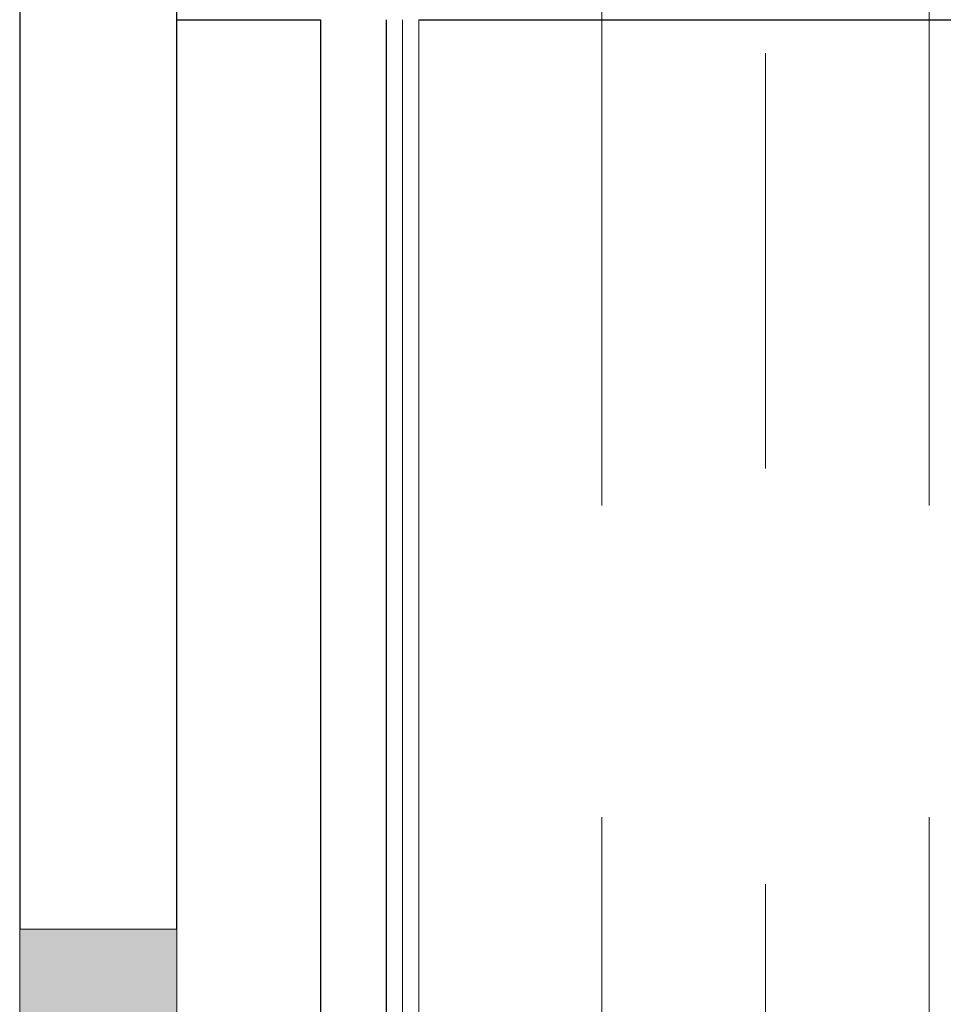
# Model space of a CAD drawing. Header units: centimetres. Extents: x -1631 to 21770, y -8842 to 3590.
# Tile 79 of 133: x 530 to 601, y 1097 to 1172. Entities that reach past the tile are written whole.
import ezdxf

# ---------------------------------------------------------------- set-up
doc = ezdxf.new("R2010")
doc.units = ezdxf.units.CM
doc.linetypes.add('Oś', pattern=[222.25, 127, -31.75, 31.75, -31.75])
doc.linetypes.add('Ukryte', pattern=[71.438, 47.625, -23.813])
for name, color, linetype, lineweight in [('A-DETL-HDLN', 90, 'Ukryte', 9), ('A-WALL', 113, 'Continuous', 13), ('A-WALL-FNSH', 113, 'Continuous', 13), ('A-WALL-PATT', 111, 'Continuous', 13), ('S-GRID', 1, 'Continuous', 13)]:
    doc.layers.add(name, color=color, linetype=linetype, lineweight=lineweight)

msp = doc.modelspace()

# ---------------------------------------------------------------- hatches: boundary and pattern name
at = {"layer": 'A-WALL-PATT'}
h = msp.add_hatch(color=9, dxfattribs=at)
h.paths.add_polyline_path([(542.377, 132.326), (542.377, 139.326), (530.377, 139.326), (530.377, 132.326)], flags=0)
h.paths.add_polyline_path([(542.377, 250.326), (542.377, 465.826), (530.377, 465.826), (530.377, 250.326)], flags=0)
h.paths.add_polyline_path([(530.377, 657.826), (542.377, 657.826), (542.377, 660.326), (530.377, 660.326)], flags=0)
h.paths.add_polyline_path([(530.377, 781.326), (542.377, 781.326), (542.377, 1102.826), (530.377, 1102.826), (530.377, 788.276)], flags=0)
h.paths.add_polyline_path([(530.377, 1312.826), (542.377, 1312.826), (542.377, 1431.326), (530.377, 1431.326)], flags=0)
h.paths.add_polyline_path([(530.377, 1633.826), (542.377, 1633.826), (542.377, 2022.826), (530.377, 2022.826), (530.377, 1665.125)], flags=0)
h.paths.add_polyline_path([(542.377, 2173.826), (542.377, 2458.826), (530.377, 2458.826), (530.377, 2173.826)], flags=0)
h.paths.add_polyline_path([(530.377, 2593.826), (542.377, 2593.826), (542.377, 2824.326), (530.377, 2824.326), (530.377, 2634.273)], flags=0)

# ---------------------------------------------------------------- linework, layer by layer
at = {"layer": 'A-DETL-HDLN'}
for p, q in [((574.877, 420.826), (574.877, 2793.326)), ((599.877, 420.826), (599.877, 2793.326))]:
    msp.add_line(p, q, dxfattribs=at)
at = {"layer": 'A-WALL', "color": 7, "lineweight": 25}
for p, q in [((530.377, 1191.826), (530.377, 1102.826)), ((542.377, 1102.826), (542.377, 1191.826)), ((542.377, 1172.326), (553.377, 1172.326)), ((553.377, 1172.326), (553.377, 1015.826)), ((558.377, 1172.326), (558.377, 1015.826)), ((560.877, 1172.326), (661.877, 1172.326))]:
    msp.add_line(p, q, dxfattribs=at)
at = {"layer": 'A-WALL'}
for p, q in [((559.627, 1172.326), (559.627, 1015.826)), ((542.377, 1102.826), (530.377, 1102.826))]:
    msp.add_line(p, q, dxfattribs=at)
at = {"layer": 'A-WALL', "lineweight": 9}
for p, q in [((530.377, 1102.826), (530.377, 1015.876)), ((542.377, 1015.826), (542.377, 1102.826))]:
    msp.add_line(p, q, dxfattribs=at)
at = {"layer": 'A-WALL-FNSH', "color": 250, "lineweight": 9}
msp.add_line((560.877, 1015.826), (560.877, 1172.326), dxfattribs=at)
at = {"layer": 'S-GRID', "linetype": 'Oś'}
msp.add_line((587.377, 2884.269), (587.377, 27.126), dxfattribs=at)

doc.saveas('drawing.dxf')
